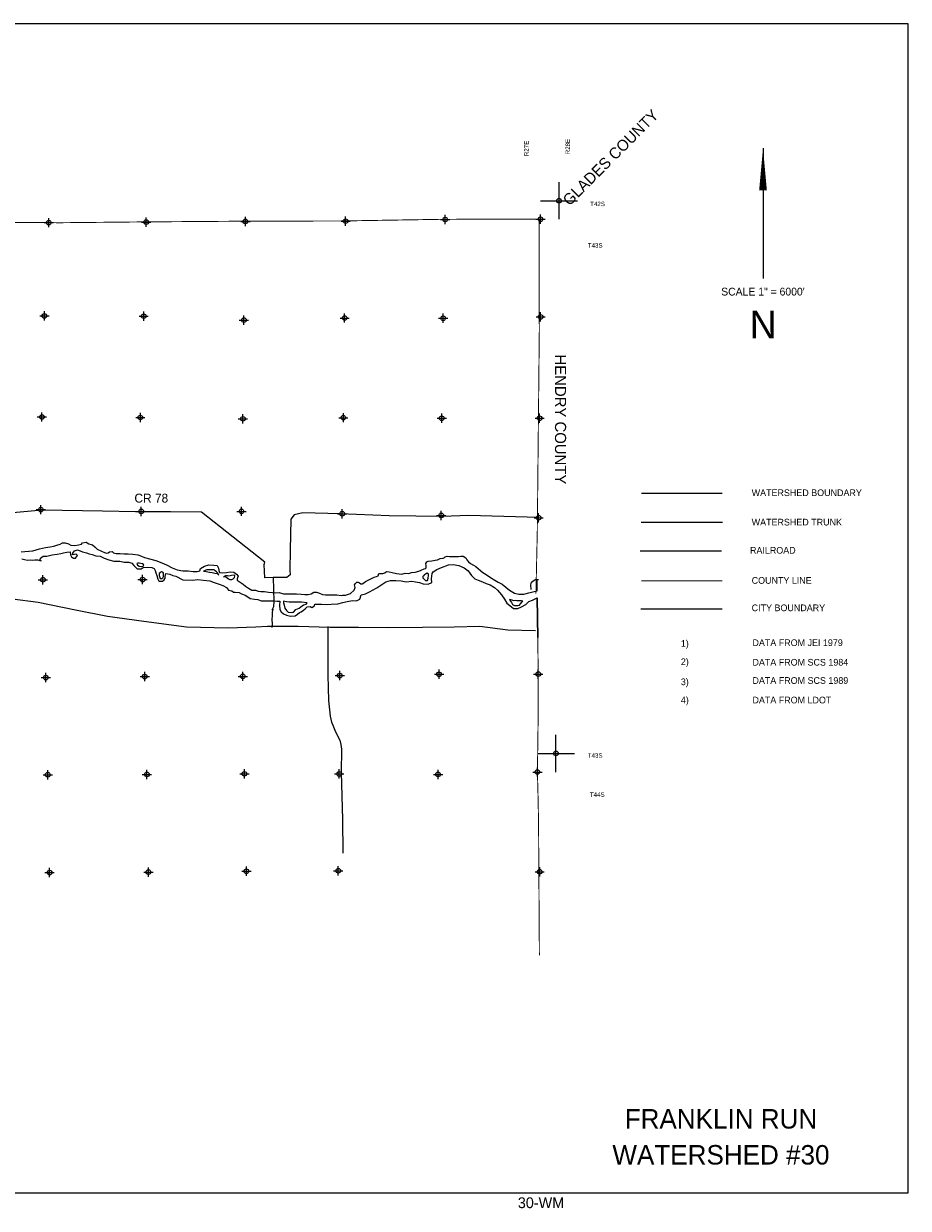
# Model space of a CAD drawing. Extents: x 238791 to 334791, y 832526 to 896356.
# Tile 4 of 4: x 287106 to 334791, y 832526 to 896356. Entities that reach past the tile are written whole.
import ezdxf
from ezdxf.enums import TextEntityAlignment as Align

# ---------------------------------------------------------------- set-up
doc = ezdxf.new("R2010")
doc.units = 0
doc.header["$LTSCALE"] = 800
doc.header["$PDMODE"] = 34
doc.header["$PDSIZE"] = 250
for name, pattern in [('DASHED', [0]), ('PHANTOM', [0]), ('STREAM', [0])]:
    doc.linetypes.add(name, pattern=pattern)
doc.layers.get('0').update_dxf_attribs({"linetype": 'CONTINUOUS'})
for name, color, linetype in [('BORDER', 1, 'CONTINUOUS'), ('CITY', 14, 'DASHED'), ('COUNTY', 15, 'PHANTOM'), ('MAJROADS', 9, 'CONTINUOUS'), ('RR', 13, 'CONTINUOUS'), ('SEC', 2, 'CONTINUOUS'), ('STRUCTTEXT', 7, 'CONTINUOUS'), ('TEXT', 7, 'CONTINUOUS'), ('TRUNKS', 5, 'STREAM'), ('WATER', 4, 'CONTINUOUS'), ('WSHEDS', 3, 'CONTINUOUS')]:
    doc.layers.add(name, color=color, linetype=linetype)

# ---------------------------------------------------------------- blocks, each defined once
blk = doc.blocks.new('TICK')
at = {"color": 0}
for points in [[(500, 0), (500, 1000)], [(0, 500), (1000, 500)]]:
    blk.add_lwpolyline(points, dxfattribs=at)
blk.add_point((500, 500), dxfattribs=at)
blk = doc.blocks.new('LEGEND')
at = {"layer": 'CITY', "color": 0}
blk.add_lwpolyline([(-5369, -6262), (-980, -6262)], dxfattribs=at)
at = {"layer": 'COUNTY', "color": 0, "const_width": 50}
blk.add_lwpolyline([(-980, -4741), (-5350, -4743)], dxfattribs=at)
at = {"layer": 'RR', "color": 0}
blk.add_lwpolyline([(-5408, -3135), (-1028, -3135)], dxfattribs=at)
at = {"layer": 'TRUNKS', "color": 0}
blk.add_lwpolyline([(-5357, -1579), (-968, -1579)], dxfattribs=at)
at = {"layer": 'WSHEDS', "color": 0, "const_width": 60}
blk.add_lwpolyline([(-5350, -34), (-980, -34)], dxfattribs=at)
at = {"layer": 'TEXT', "color": 0}
for s, p in [('WATERSHED BOUNDARY', (607, -181)), ('WATERSHED TRUNK', (607, -1765)), ('RAILROAD', (516, -3283)), ('COUNTY LINE', (606, -4906)), ('CITY BOUNDARY', (606, -6382)), ('1)', (-3211, -8303)), ('DATA FROM JEI 1979', (649, -8262)), ('2)', (-3211, -9286)), ('DATA FROM SCS 1984', (649, -9315)), ('3)', (-3211, -10369)), ('DATA FROM SCS 1989', (649, -10298)), ('4)', (-3211, -11352)), ('DATA FROM LDOT', (649, -11352))]:
    blk.add_text(s, height=360, dxfattribs=at).set_placement(p)

msp = doc.modelspace()

# ---------------------------------------------------------------- linework, layer by layer
at = {"layer": 'BORDER', "color": 0}
msp.add_lwpolyline([(238791, 833356), (334791, 833356), (334791, 896356), (238791, 896356)], close=True, dxfattribs=at)
at = {"layer": 'COUNTY', "color": 0}
msp.add_line((314814, 863285), (314781, 865425), dxfattribs=at)
at = {"layer": 'COUNTY', "color": 0, "const_width": 50}
for points in [[(314888, 885827), (309574, 885814), (304211, 885726), (298807, 885713), (293461, 885675), (288984, 885630), (288208, 885645), (282929, 885623), (278920, 885606), (277966, 885592), (277594, 885590), (272402, 885786), (266950, 885917), (261647, 885912), (256329, 886000), (251194, 886003), (245934, 886091), (240641, 886112), (240408, 886113)], [(314718, 865650), (314791, 868979), (314845, 874341), (314900, 879803), (314888, 885827)], [(314814, 863285), (314844, 861312), (314838, 859025), (314798, 856034), (314832, 854720), (314858, 853404), (314904, 846162)]]:
    msp.add_lwpolyline(points, dxfattribs=at)
at = {"layer": 'MAJROADS', "color": 0}
for points in [[(314876, 869748), (311098, 869852), (309673, 869804), (306808, 869842), (304161, 869954), (302159, 869994), (301680, 869898), (301503, 869664), (301465, 867989), (301457, 866908), (301463, 866656), (301295, 866507), (300725, 866511), (300557, 866521), (300105, 866491), (300077, 867220), (300103, 867337), (296687, 870036), (295020, 870048), (293127, 870062), (291350, 870093), (288100, 870142), (282935, 869678)], [(300557, 866521), (300598, 865213), (300571, 864937), (300485, 864753), (300485, 864753)], [(286499, 865373), (287889, 865184), (289897, 864781), (291620, 864439), (293588, 864170), (295882, 863865), (298128, 863811), (299620, 863857), (300249, 863884), (301909, 863887), (303602, 863846), (305152, 863833), (306703, 863827), (308606, 863835), (310308, 863862), (311700, 863892), (313207, 863702), (314698, 863664)], [(300485, 864753), (300528, 864803), (300493, 864644), (300500, 864468), (300482, 864251), (300505, 864024), (300487, 863823)], [(303494, 863882), (303508, 861259), (303532, 859893), (303618, 859038), (303691, 858719), (303765, 858551), (303905, 858198), (304144, 857752), (304193, 857517), (304233, 857265), (304223, 856000), (304297, 853478), (304318, 851666)]]:
    msp.add_lwpolyline(points, dxfattribs=at)
at = {"layer": 'SEC', "color": 0}
for p in [(304461, 885716), (309824, 885804), (314963, 885817), (288458, 885635), (293711, 885666), (299057, 885704), (288221, 880610), (293575, 880597), (298978, 880384), (304408, 880497), (309719, 880485), (314973, 880557), (288091, 875164), (293394, 875135), (298924, 875064), (304337, 875126), (309640, 875098), (314918, 875094), (288030, 870171), (293442, 870075), (298846, 870079), (304275, 869949), (309612, 869861), (314864, 869732), (288144, 866392), (293515, 866404), (288300, 861121), (293629, 861176), (298916, 861189), (304144, 861228), (309498, 861299), (314844, 861312), (288405, 855884), (293751, 855905), (299004, 855935), (304115, 855932), (309444, 855904), (314798, 856034), (288502, 850613), (293831, 850643), (299110, 850690), (304062, 850713), (314920, 850662)]:
    msp.add_point(p, dxfattribs=at)
at = {"layer": 'TEXT', "color": 0}
msp.add_line((326958, 889655), (326958, 882631), dxfattribs=at)
msp.add_lwpolyline([(326958, 889655, 0, 416, 0), (326958, 887379, 416, 416, 0)], format="xyseb", dxfattribs=at)
at = {"layer": 'TRUNKS', "color": 0}
msp.add_lwpolyline([(314456, 865875), (314441, 866122), (314485, 866268), (314543, 866326), (314616, 866369), (314703, 866399), (314862, 866413)], dxfattribs=at)
at = {"layer": 'WATER', "color": 0}
for points in [[(286966, 867897), (287175, 867921), (287385, 867936), (287602, 867960), (287787, 868000), (287955, 868058), (288114, 868090), (288280, 868133), (288531, 868165), (288724, 868206), (288900, 868255), (289076, 868320), (289194, 868387), (289345, 868386), (289529, 868326), (289645, 868266), (289855, 868248), (290056, 868272), (290224, 868313), (290283, 868379), (290475, 868412), (290626, 868335), (290751, 868301), (290818, 868284), (290943, 868166), (291068, 868048), (291301, 867929), (291468, 867861), (291577, 867835), (291661, 867851), (291737, 867893), (291879, 867908), (291946, 867841), (292096, 867815), (292314, 867813), (292515, 867795), (292741, 867794), (292984, 867767), (293251, 867732), (293452, 867672), (293627, 867587), (293895, 867518), (294237, 867432), (294546, 867313), (294797, 867194), (295106, 867033), (295381, 866931), (295691, 866870), (295967, 866876), (296243, 866841), (296461, 866840), (296604, 866881), (296638, 866998), (296848, 867130), (297092, 867204), (297351, 867177), (297535, 867159), (297610, 867025), (297625, 866899), (297667, 866790), (297809, 866772), (298035, 866787), (298245, 866828), (298437, 866801), (298570, 866692), (298670, 866591), (298636, 866499), (298611, 866440), (298610, 866365), (298836, 866236), (298936, 866160), (299069, 866051), (299227, 865941), (299402, 865831), (299595, 865838), (299745, 865787), (299888, 865761), (300089, 865768), (300298, 865733), (300515, 865715), (300674, 865697), (300875, 865712), (301109, 865635), (301360, 865642), (301603, 865632), (301812, 865631), (302072, 865612), (302264, 865594), (302449, 865601), (302608, 865642), (302751, 865717), (302885, 865724), (303043, 865665), (303219, 865605), (303378, 865587), (303579, 865586), (303763, 865576), (303989, 865575), (304215, 865548), (304299, 865556), (304449, 865572), (304617, 865612), (304726, 865645), (304929, 865837), (304972, 865979), (304956, 866047), (304939, 866122), (304990, 866197), (305058, 866255), (305141, 866271), (305200, 866229), (305283, 866178), (305350, 866178), (305443, 866228), (305535, 866302), (305703, 866393), (305846, 866468), (306006, 866525), (306115, 866575), (306216, 866608), (306241, 866725), (306317, 866733), (306459, 866723), (306568, 866773), (306669, 866839), (306812, 866821), (306970, 866787), (307205, 866735), (307497, 866700), (307665, 866740), (307866, 866739), (308009, 866780), (308210, 866804), (308403, 866861), (308529, 866919), (308697, 866976), (308772, 867009), (308798, 867043), (308807, 867168), (308791, 867269), (308833, 867352), (308917, 867394), (309110, 867418), (309286, 867450), (309420, 867474), (309563, 867532), (309714, 867564), (309790, 867589), (309832, 867631), (309932, 867663), (310050, 867654), (310175, 867645), (310368, 867644), (310552, 867643), (310661, 867659), (310803, 867658), (310937, 867581), (310986, 867464), (311078, 867363), (311186, 867270), (311353, 867185), (311486, 867100), (311619, 866974), (311853, 866788), (312036, 866678), (312270, 866509), (312503, 866374), (312678, 866263), (312904, 866153), (313087, 865993), (313287, 865832), (313562, 865663), (313796, 865620), (314064, 865618), (314333, 865691), (314551, 865749), (314777, 865789), (314791, 866403)], [(287015, 867512), (287157, 867486), (287307, 867443), (287450, 867467), (287575, 867458), (287710, 867466), (287844, 867465), (288044, 867413), (287994, 867472), (288020, 867564), (288163, 867664), (288347, 867663), (288641, 867728), (288918, 867777), (289102, 867809), (289245, 867850), (289429, 867882), (289614, 867890), (289621, 867739), (289679, 867630), (289788, 867554), (289897, 867561), (289998, 867695), (289931, 867779), (289848, 867763), (289730, 867738), (289756, 867830), (289849, 867955), (290008, 868013), (290159, 867953), (290284, 867902), (290493, 867851), (290644, 867791), (290802, 867748), (291003, 867689), (291229, 867670), (291446, 867552), (291697, 867467), (291965, 867398), (292283, 867388), (292517, 867344), (292769, 867334), (292936, 867283), (293044, 867165), (293136, 867073), (293227, 866988), (293437, 866987), (293554, 867053), (293806, 867068), (294015, 867050), (294132, 866999), (294190, 866899), (294231, 866773), (294281, 866630), (294338, 866420), (294379, 866353), (294429, 866319), (294597, 866310), (294681, 866393), (294724, 866476), (294733, 866569), (294767, 866728), (294876, 866718), (294976, 866701), (295143, 866625), (295302, 866582), (295686, 866387), (296214, 866375), (296499, 866399), (296801, 866363), (297144, 866336), (297369, 866243), (297645, 866157), (297846, 866089), (298030, 865970), (298154, 865836), (298330, 865801), (298422, 865725), (298514, 865733), (298723, 865698), (298840, 865639), (299041, 865562), (299183, 865469), (299316, 865376), (299550, 865350), (299735, 865332), (299902, 865255), (300094, 865263), (300312, 865261), (300580, 865260), (300773, 865233), (300915, 865233), (300889, 865023), (300913, 864797), (300987, 864662), (301112, 864561), (301271, 864493), (301497, 864425), (301748, 864448), (301858, 864540), (301975, 864623), (302059, 864664), (302186, 864747), (302278, 864831), (302379, 864930), (302547, 864946), (302647, 864895), (302774, 864995), (302799, 865079), (302975, 865086), (303168, 865076), (303411, 865058), (303687, 865073), (304031, 865088), (304316, 865170), (304543, 865219), (304828, 865284), (305045, 865266), (305230, 865349), (305290, 865575), (305525, 865640), (305752, 865748), (306147, 865963), (306366, 866104), (306626, 866278), (306878, 866352), (307171, 866351), (307448, 866332), (307716, 866289), (308026, 866320), (308227, 866277), (308444, 866251), (308645, 866174), (308913, 866147), (309098, 866238), (309090, 866448), (309117, 866724), (309185, 866824), (309370, 866940), (309630, 867048), (310000, 867205), (310251, 867220), (310561, 867159), (310853, 867032), (311070, 866871), (311253, 866619), (311419, 866450), (311603, 866374), (311837, 866289), (312038, 866187), (312255, 866119), (312480, 865983), (312655, 865840), (312863, 865587), (313029, 865343), (313145, 865133), (313320, 864998), (313504, 864846), (313747, 864853), (313948, 864927), (314175, 865060), (314336, 865226), (314537, 865301), (314781, 865425), (314814, 863285)], [(309932, 867663), (310368, 867644)]]:
    msp.add_lwpolyline(points, dxfattribs=at)
for points in [[(293591, 867196), (293516, 867247), (293424, 867273), (293332, 867282), (293265, 867282), (293198, 867266), (293239, 867174), (293322, 867123), (293439, 867114), (293540, 867130)], [(294526, 866822), (294476, 866788), (294417, 866730), (294416, 866621), (294440, 866521), (294465, 866462), (294549, 866461), (294599, 866494), (294650, 866569), (294651, 866653), (294643, 866745), (294601, 866796)], [(296805, 866848), (296947, 866847), (297123, 866804), (297265, 866778), (297415, 866743), (297532, 866725), (297624, 866641), (297566, 866750), (297500, 866826), (297425, 866869), (297366, 866936), (297232, 866937), (297090, 866921), (296973, 866922), (296922, 866914), (296847, 866881)], [(297875, 866556), (297984, 866563), (298075, 866496), (298142, 866445), (298225, 866402), (298318, 866410), (298402, 866451), (298477, 866510), (298495, 866585), (298462, 866644), (298311, 866628), (298168, 866595), (298084, 866604), (297984, 866613)], [(308856, 866740), (308764, 866698), (308697, 866657), (308671, 866607), (308646, 866582), (308620, 866565), (308628, 866498), (308712, 866406), (308761, 866347), (308879, 866354), (308913, 866480), (308931, 866614), (308923, 866697)], [(302388, 865159), (302086, 865187), (301827, 865180), (301643, 865181), (301425, 865191), (301266, 865209), (301115, 865235), (301106, 865143), (301139, 865017), (301188, 864858), (301271, 864732), (301362, 864647), (301547, 864637), (301647, 864645), (301774, 864787), (301950, 864861), (302051, 864927), (302186, 865035), (302329, 865084)], [(313294, 865327), (313344, 865243), (313402, 865167), (313451, 865058), (313568, 864999), (313744, 865006), (313836, 865030), (313895, 865105), (313963, 865189), (314014, 865239), (313938, 865256), (313821, 865257), (313695, 865257), (313603, 865275), (313503, 865259), (313428, 865301), (313361, 865318)]]:
    msp.add_lwpolyline(points, close=True, dxfattribs=at)

# ---------------------------------------------------------------- block references
at = {"color": 0, "xscale": 2, "yscale": 2, "zscale": 2}
for p in [(314963, 885817), (314798, 856034)]:
    msp.add_blockref('TICK', p, dxfattribs=at)
at = {"layer": 'STRUCTTEXT', "color": 0}
msp.add_blockref('LEGEND', (325741, 871083), dxfattribs=at)

# ---------------------------------------------------------------- texts
at = {"layer": 'MAJROADS', "color": 0}
msp.add_text('CR 78', height=480, dxfattribs=at).set_placement((293076, 870551))
at = {"layer": 'TEXT', "color": 0}
for s, height, rotation, p in [('GLADES COUNTY', 600, 45, (316528, 886505)), ('R27E', 240, 90, (314322, 889218)), ('R28E', 240, 90, (316553, 889319)), ('HENDRY COUNTY', 600, 270, (315744, 878531))]:
    msp.add_text(s, height=height, rotation=rotation, dxfattribs=at).set_placement(p)
for s, p in [('T42S', (317643, 886524)), ('T43S', (317517, 884291)), ('T43S', (317515, 856809)), ('T44S', (317627, 854695))]:
    msp.add_text(s, height=240, dxfattribs=at).set_placement(p)
for s, height, p in [('SCALE 1" = 6000\'', 419.58, (326956, 881709)), ('N', 1498, (326965, 879395)), (' FRANKLIN RUN', 1050, (324496, 836822)), (' WATERSHED #30', 1050, (324496, 834883)), ('30-WM', 580, (314991, 832536))]:
    msp.add_text(s, height=height, dxfattribs=at).set_placement(p, align=Align.CENTER)

doc.saveas('drawing.dxf')
